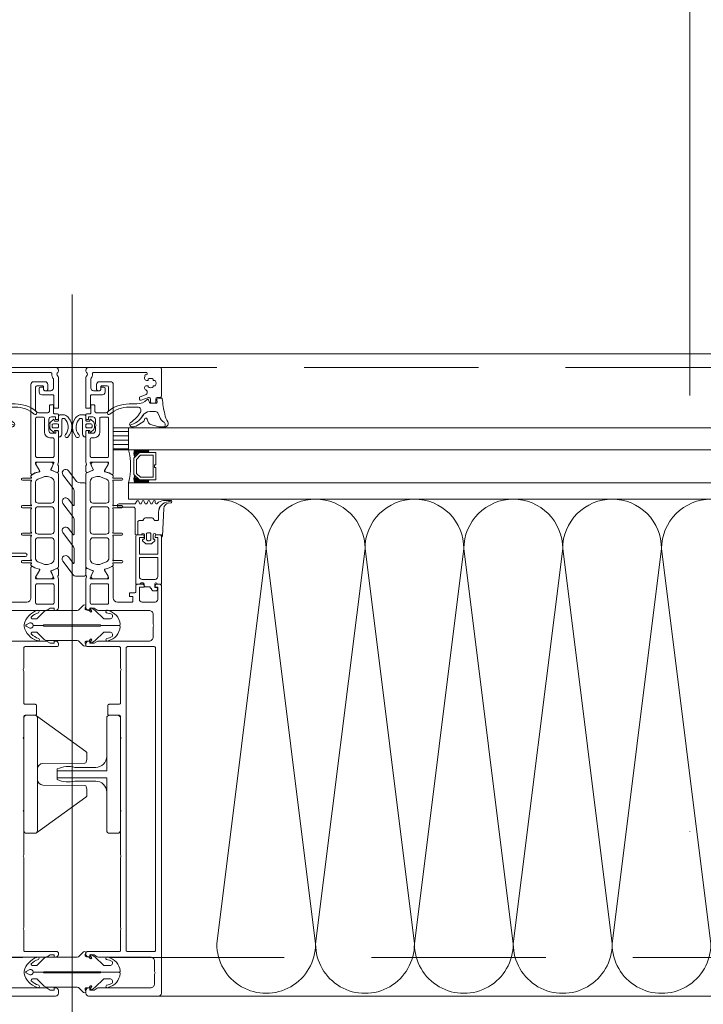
# Model space of a CAD drawing. Header units: millimetres. Extents: x 144573 to 336993, y 74252 to 247042.
# Tile 210 of 256: x 159767 to 160016, y 198058 to 198417. Entities that reach past the tile are written whole.
import ezdxf

# ---------------------------------------------------------------- set-up
doc = ezdxf.new("R2010")
doc.units = ezdxf.units.MM
doc.linetypes.add('ČERCHOVANÁ', pattern=[25.4, 12.7, -6.35, 0, -6.35])
doc.linetypes.add('ČÁRKOVANÁ', pattern=[19.05, 12.7, -6.35])
doc.layers.add('FASÁDA DETAILNÍ', color=255, linetype='Continuous', lineweight=0)
doc.layers.add('OSY', color=255, linetype='Continuous', lineweight=0)

# ---------------------------------------------------------------- blocks, each defined once
blk = doc.blocks.new('284336')
for points in [[(-0.7, -9.6), (-10, -9.6, 0.414511), (-10.51, -10.11), (-10.51, -15.51, -1), (-11.69, -15.51), (-11.69, -9.6), (-12.69, -8.95, -0.668884), (-12.6, -8.23), (-11.99, -8.01, 0.766384), (-11.99, -7.21), (-12.6, -6.99, -0.76831), (-12.6, -6.23), (-11.99, -6.01, 0.766384), (-11.99, -5.21), (-12.6, -4.99, -0.76831), (-12.6, -4.23), (-11.99, -4.01, 0.766384), (-11.99, -3.21), (-12.6, -2.99, -0.877523), (-12.5, -2.22), (-12.1, -2.22, 0.698129), (-11.83, -1.5, -0.220231), (-12.89, 0.78), (-12.89, 3.45, -0.157143), (-12.82, 3.68), (-12.69, 3.42, -0.067482), (-12.48, 2.53, 0.393136), (-8.66, -1.02), (-6.1, -1.02, -0.414214), (-5.61, -1.51), (-5.61, -2.22, -0.267949), (-5.85, -2.65), (-6.35, -2.93, 0.267949), (-6.61, -3.38), (-6.61, -5.84, 0.267949), (-6.35, -6.29), (-5.85, -6.57, -0.267949), (-5.61, -7), (-5.61, -8.11, 0.414215), (-5.1, -8.62), (-0.41, -8.62), (-0.41, -9.31, -0.414212), (-0.7, -9.6)], [(-0.41, 0), (-0.41, -2, 0.990243), (-0.4, -3.02), (0.9, -3.02, 0.414214), (1.21, -2.71), (1.21, -2.61, -0.668123), (1.71, -2.4), (2.75, -3.45, -0.199004), (2.89, -3.79), (2.89, -5.43, -0.199038), (2.75, -5.77), (1.71, -6.82, -0.668191), (1.21, -6.61), (1.21, -6.51, 0.414214), (0.9, -6.2), (-0.4, -6.2, 0.990269), (-0.41, -7.22), (-0.41, -8.6), (-5.1, -8.6, -0.414215), (-5.59, -8.11), (-5.59, -7, 0.267949), (-5.84, -6.56), (-6.34, -6.27, -0.267949), (-6.59, -5.84), (-6.59, -3.38, -0.267949), (-6.34, -2.95), (-5.84, -2.66, 0.267949), (-5.59, -2.22), (-5.59, -1.51, 0.414214), (-6.1, -1), (-8.66, -1, -0.393156), (-12.46, 2.53, 0.067572), (-12.67, 3.43), (-12.8, 3.7, -0.637545), (-12.12, 3.53), (-11.92, 2.53, 0.344315), (-10.06, 0.91), (0, 0.38, -0.406913), (0.39, 0), (-0.41, 0)], [(1.7, -4.31, 0.414235), (1.2, -3.81), (-0.7, -3.81, 0.414214), (-1.2, -4.31), (-1.2, -4.91, 0.414214), (-0.7, -5.41), (1.2, -5.41, 0.414235), (1.7, -4.91), (1.7, -4.31)]]:
    blk.add_lwpolyline(points, format="xyb", close=True)
blk = doc.blocks.new('nesystémový nástavec 18')
for p, q in [((-18, 6.8), (-18, 8.8)), ((-17.5, 9.3), (-15.36, 9.3)), ((-11, 8), (-17, 8)), ((-17, 8), (-17, 6.3)), ((-15.36, 9.3), (0, 9.3)), ((-11, 1.3), (-11, 8)), ((-2.8, 8), (-9.7, 8)), ((-9.7, 1.3), (-9.7, 8)), ((-0.5, 7.3), (-0.5, 6.8)), ((0, 9.3), (0, 7.8)), ((-17, 6.3), (-17.5, 6.3)), ((-1.8, 2.3), (-1.8, 7)), ((0, 6.3), (0.55, 6.3)), ((0.55, 6.3), (0.95, 5.9)), ((0.95, 5.9), (0.95, 4.8)), ((0.95, 4.8), (0.95, 4.14)), ((0.95, 4.14), (1.2, 4.14)), ((1.4, 3.94), (1.4, 3.84)), ((1.6, 3.64), (1.6, 3.64)), ((-18, 0.5), (-18, 1.8)), ((-17.5, 2.3), (-17, 2.3)), ((-1.8, 0), (-17.5, 0)), ((-17, 2.3), (-17, 1.3)), ((-17, 1.3), (-11, 1.3)), ((-9.7, 1.3), (-2.8, 1.3)), ((0, 0), (-1.8, 0)), ((-0.4, 2.23), (-0.5, 2.04)), ((-0.5, 2.04), (-0.5, 2)), ((1.2, 2.44), (0, 2.44)), ((0, 1.5), (0, 0)), ((1.2, 1.85), (1.2, 2.44)), ((1.8, 1.37), (1.7, 1.35)), ((2.25, 1.63), (1.8, 1.37)), ((2.4, 2.84), (2.4, 1.89))]:
    blk.add_line(p, q)
for centre, radius, start, end in [((-17.5, 8.8), 0.5, 90, 180), ((-15.36, 9.8), 0.5, 270, 270.084), ((-2.8, 7), 1, 0, 90), ((0, 7.3), 0.5, 89.9955, 180.0071), ((-17.5, 6.8), 0.5, 180.0012, 269.9988), ((0, 6.8), 0.5, 179.9949, 270.006), ((0.75, 4.8), 0.2, 359.9656, 0.0344), ((1.2, 3.94), 0.2, 359.9707, 90.0249), ((1.6, 3.84), 0.2, 179.9737, 270.035), ((1.6, 2.84), 0.8, 0.0065, 89.9919), ((-17.5, 1.8), 0.5, 89.999, 180.0002), ((-17.5, 0.5), 0.5, 180, 270), ((-2.8, 2.3), 1, 270, 0), ((0, 2), 0.5, 179.9716, 270.0327), ((0, 1.94), 0.5, 89.9975, 144.0007), ((1.7, 1.85), 0.5, 179.9991, 270), ((2.1, 1.89), 0.3, 299.9815, 0.0183)]:
    blk.add_arc(centre, radius, start, end)
blk = doc.blocks.new('433270')
blk.add_lwpolyline([(1, 0, 0.414364), (0, -1), (0, -1.4, 0.255924), (0.23, -1.83, -0.547723), (0.23, -3.17, 0.255924), (0, -3.6), (0, -14.6, 0.414214), (0.3, -14.9), (1.2, -14.9, 0.414214), (1.7, -14.4), (1.7, -10.3, -0.414214), (2, -10), (6, -10, 0.414248), (7, -9), (7, -7.7, 0.414179), (6.5, -7.2), (5.7, -7.2, 0.414232), (5.4, -7.5), (5.4, -8.2, -0.414198), (5.1, -8.5), (2.8, -8.5, -0.414204), (1.8, -7.5), (1.8, -4.49, -0.147432), (1.97, -3.94, 0.147461), (2.4, -2.5), (2.4, -2.3, -0.414214), (2.9, -1.8), (21.87, -1.8, -0.668178), (22.22, -2.65), (22.16, -2.72, 1), (21.59, -3.29), (21.52, -3.35, 0.198912), (21.38, -3.71), (21.38, -4.05, 0.414214), (22.08, -4.75), (22.38, -4.75, 0.576988), (22.64, -4.3, -0.311246), (24.56, -4.3, 0.576988), (24.82, -4.75), (25.3, -4.75, -0.260065), (25.3, -6.65), (24.82, -6.65, 0.576988), (24.56, -7.1, -0.311246), (22.64, -7.1, 0.576988), (22.38, -6.65), (22.08, -6.65, 0.414214), (21.38, -7.35), (21.38, -7.61, 0.267949), (21.63, -8.04), (21.89, -8.2, -0.637047), (21.73, -10), (19.83, -10.7, 0.315299), (19.5, -11.17), (19.5, -11.49, 0.520567), (20.17, -11.96), (22.83, -10.99, -0.520567), (23.5, -11.46), (23.5, -12.5, 0.414062), (24, -13), (25, -13, 0.414186), (25.5, -12.5), (25.5, -11.5, -0.414182), (26, -11), (27, -11, 0.414214), (27.5, -10.5), (27.5, -0.5, 0.414214), (27, 0), (1, 0)], format="xyb", close=True)
blk = doc.blocks.new('284325')
for points in [[(0.84, -5.23, -0.560316), (0.94, -4.73), (1.94, -4.36, 0.3153), (2.14, -4.08), (2.14, -1.89, 0.451558), (1.8, -1.59), (0.9, -1.7, -0.399586), (0.57, -1.46), (0.3, -0.07, -0.415977), (0.53, 0.29, 0.024107), (6.15, 1.24, 0.076636), (8.99, 2.34, -0.577615), (10.79, 1.3), (10.02, 1.37, 0.283171), (9.08, 0.9, -0.168429), (7.07, -0.74), (5.9, -1.16, 0.315302), (5.24, -2.1), (5.24, -4.21, 0.269719), (6.76, -6.82, -0.194797), (10.18, -11.53, -0.342663), (9.17, -11.17, 0.119207), (5.43, -7.59, 0.578571), (3.63, -8.62), (3.63, -11.77, 0.176415), (6.16, -18.72, -1), (5.24, -19.49, -0.176415), (2.43, -11.77), (2.43, -8.89, 0.208286), (0.84, -5.23)], [(8.95, -6.65), (10.32, -8.78, -0.134555), (10.79, -10.63, -0.339795), (10.19, -11.53, 0.194788), (6.76, -6.81, -0.269736), (5.25, -4.21), (5.25, -2.1, -0.315302), (5.9, -1.17), (7.07, -0.74, 0.168429), (9.09, 0.89, -0.283167), (10.01, 1.36), (10.79, 1.29), (10.79, -0.74, -0.070852), (10.71, -1.3), (9.95, -3.93, -0.241839), (9.08, -4.83), (7.93, -5.22, 0.836024), (8.08, -6.19), (8.11, -6.19, -0.255349), (8.95, -6.65)]]:
    blk.add_lwpolyline(points, format="xyb", close=True)
blk = doc.blocks.new('*U1335')
for points in [[(0, 0, 0.414243), (0.1, 0.1), (0, 0.9, -1.0001), (0.2, 0.9), (0.1, 0.1, 0.414228), (0.2, 0, 0.414228)], [(0.2, 0, 0.414243), (0.3, 0.1), (0.2, 0.9, -1.0001), (0.4, 0.9), (0.3, 0.1, 0.414228), (0.4, 0, 0.414228)], [(0.4, 0, 0.414243), (0.5, 0.1), (0.4, 0.9, -1.0001), (0.6, 0.9), (0.5, 0.1, 0.414228), (0.6, 0, 0.414228)], [(0.6, 0, 0.414243), (0.7, 0.1), (0.6, 0.9, -1.0001), (0.8, 0.9), (0.7, 0.1, 0.414228), (0.8, 0, 0.414228)], [(0.8, 0, 0.414243), (0.9, 0.1), (0.8, 0.9, -1.0001), (1, 0.9), (0.9, 0.1, 0.414228), (1, 0, 0.414228)], [(1, 0, 0.414243), (1.1, 0.1), (1, 0.9, -1.0001), (1.2, 0.9), (1.1, 0.1, 0.414228), (1.2, 0, 0.414228)], [(1.2, 0, 0.414243), (1.3, 0.1), (1.2, 0.9, -1.0001), (1.4, 0.9), (1.3, 0.1, 0.414228), (1.4, 0, 0.414228)], [(1.4, 0, 0.414243), (1.5, 0.1), (1.4, 0.9, -1.0001), (1.6, 0.9), (1.5, 0.1, 0.414228), (1.6, 0, 0.414228)], [(1.6, 0, 0.414243), (1.7, 0.1), (1.6, 0.9, -1.0001), (1.8, 0.9), (1.7, 0.1, 0.414228), (1.8, 0, 0.414228)], [(1.8, 0, 0.414243), (1.9, 0.1), (1.8001, 0.9, -1.0001), (2, 0.9), (1.9001, 0.1, 0.414228), (2, 0, 0.414228)]]:
    blk.add_lwpolyline(points, format="xyb")
blk = doc.blocks.new('244748_a')
blk.add_lwpolyline([(8.32, -1.69, 0.082248), (6.34, -0.9, -1.09695), (6.94, -0.1, -0.315353), (11.26, -5.15, -0.480529), (10.87, -5.64), (4.27, -5.64), (4.08, -5.45), (-16.53, -5.45), (-16.72, -5.64), (-20.43, -5.64, 0.574019), (-21.93, -4.78), (-22.99, -5.4, 0.524827), (-22.99, -5.9), (-21.93, -6.52, 0.574021), (-20.43, -5.66), (-16.72, -5.66), (-16.53, -5.85), (4.08, -5.85), (4.27, -5.66), (10.87, -5.66, -0.480529), (11.26, -6.15, -0.326229), (6.88, -11.09, -1.09695), (6.28, -10.3, 0.081457), (8.32, -9.61, 0.599203), (7.48, -8.05), (5.52, -8.05, 0.198965), (5.17, -8.2), (2.22, -11.15), (0.93, -12.01, -0.738038), (0.51, -11.62), (0.87, -11, 1), (0.35, -10.7), (0, -11.3), (-0.98, -11.3, 0.619205), (-1.45, -12.06), (-1.28, -12.43, -0.808139), (-2.04, -13.04), (-3.63, -11.44, 0.198906), (-4.34, -11.15), (-14.99, -11.15, -0.198936), (-16.76, -10.42), (-18.98, -8.2, 0.198942), (-19.33, -8.05), (-20.67, -8.05, 0.500217), (-21.09, -8.73, 0.122037), (-18.5, -10.27, -1.093735), (-19.1, -11.07, -0.240768), (-23.7, -6.07, -0.106226), (-23.7, -5.23, -0.256232), (-19, -0.13, -1.093735), (-18.4, -0.92, 0.116856), (-21.09, -2.57, 0.500217), (-20.67, -3.25), (-19.33, -3.25, 0.198942), (-18.98, -3.1), (-16.75, -0.88, -0.198936), (-14.99, -0.15), (-4.34, -0.15, 0.198907), (-3.63, 0.14), (-2.04, 1.74, -0.808139), (-1.28, 1.13), (-1.45, 0.76, 0.619205), (-0.98, 0), (0, 0), (0.35, -0.6, 1), (0.87, -0.3), (0.51, 0.32, -0.738038), (0.93, 0.71), (2.22, -0.15), (5.17, -3.1, 0.198965), (5.52, -3.25), (7.48, -3.25, 0.599203)], format="xyb", close=True)
blk = doc.blocks.new('236134_0100_s_v')
for points in [[(22.8, -23), (22.8, -5), (42, -5, 0.414214), (43, -4), (43, -1, 0.414214), (42, 0), (1, 0, 0.414214), (0, -1), (0, -4, 0.414214), (1, -5), (20.2, -5), (20.2, -23)], [(15, -5, -0.414214), (19, -9), (19, -16.57, 0.165764), (19.53, -23), (23.47, -23, 0.165764), (24, -16.57), (24, -9, -0.414214), (28, -5)]]:
    blk.add_lwpolyline(points, format="xyb")
blk = doc.blocks.new('236134_0200_s_v')
for points in [[(19.58, 5, -0.41166), (17.58, 6.98), (17.45, 22.25, 0.344217), (17.07, 22.73), (16, 23), (14, 23, 0.240828), (13.19, 22.59), (0.19, 4.59)], [(23.42, 5, 0.41166), (25.42, 6.98), (25.55, 22.25, -0.344217), (25.93, 22.73), (27, 23), (29, 23, -0.240828), (29.81, 22.59), (42.81, 4.59)]]:
    blk.add_lwpolyline(points, format="xyb")
blk.add_lwpolyline([(42, 5), (1, 5, 0.414214), (0, 4), (0, 1, 0.414214), (1, 0), (42, 0, 0.414214), (43, 1), (43, 4, 0.414214)], format="xyb", close=True)
blk = doc.blocks.new('288126')
for points in [[(-16.5, 0), (16.5, 0)], [(-17, -2.08), (-17, -0.5)], [(17, -0.5), (17, -3.8)], [(-21.36, -6.34), (-17.8, -3.69)], [(-14.71, -4.5), (-19.87, -8.34)], [(-8.83, -4.3), (-14.11, -4.3)], [(-10.96, -6.34), (-8.71, -4.66)], [(-4.31, -4.5), (-9.47, -8.34)], [(1.81, -4.3), (-3.71, -4.3)], [(-0.35, -6.36), (1.93, -4.66)], [(6.33, -4.5), (1.14, -8.37)], [(12.21, -4.3), (6.93, -4.3)], [(10.05, -6.36), (12.33, -4.66)], [(16.6, -4.6), (11.54, -8.37)]]:
    blk.add_lwpolyline(points)
for centre, radius, start, end in [((16.5, -0.5), 0.5, 0, 90), ((-16.5, -0.5), 0.5, 90, 180), ((-20.61, -7.34), 1.25, 126.7059, 306.7059), ((-10.21, -7.34), 1.25, 126.7059, 306.7059), ((0.4, -7.37), 1.25, 126.7059, 306.7059), ((10.8, -7.37), 1.25, 126.7059, 306.7059), ((16, -3.8), 1, 306.7059, 0)]:
    blk.add_arc(centre, radius, start, end)
at = {"extrusion": (0, 0, -1)}
for centre, radius, start, end in [((19, -2.08), 2, 180, 233.2941), ((14.11, -5.3), 1, 53.2941, 90), ((8.83, -4.5), 0.2, 90, 233.2941), ((3.71, -5.3), 1, 53.2941, 90), ((-1.81, -4.5), 0.2, 90, 233.2941), ((-6.93, -5.3), 1, 53.2941, 90), ((-12.21, -4.5), 0.2, 90, 233.2941)]:
    blk.add_arc(centre, radius, start, end, dxfattribs=at)
blk = doc.blocks.new('246426')
for points in [[(-1.84, 0.64), (-2.86, -0.38, 0.198926), (-3.15, -1.09), (-3.15, -2.31, 0.198926), (-2.86, -3.02), (-1.84, -4.04, 0.637051), (-1.5, -3.92), (-1.45, -3.4), (-0.3, -3.4, -0.41484), (0, -3.7), (0, -5.19, 0.414232), (0.5, -5.69), (2.14, -5.69, 0.071862), (2.2, -5.68, 0.157876), (3.73, -4.64, 0.360336), (3.48, 2.39, 0.964062), (2.54, 1.48, -0.403385), (2.25, -4.34, -0.190964), (2.11, -4.39), (1.7, -4.39, -0.414214), (1.2, -3.89), (1.2, 1.31, 0.414201), (0.2, 2.31), (0, 2.31), (0, 0.3, -0.414214), (-0.3, 0), (-1.45, 0), (-1.5, 0.52, 0.637051), (-1.84, 0.64)], [(-2.25, -1.4, -0.414214), (-1.85, -1), (-0.4, -1, -0.414214), (0, -1.4), (0, -2, -0.414214), (-0.4, -2.4), (-1.85, -2.4, -0.414214), (-2.25, -2), (-2.25, -1.4)]]:
    blk.add_lwpolyline(points, format="xyb", close=True)

msp = doc.modelspace()

# ---------------------------------------------------------------- hatches: boundary and pattern name
at = {"layer": 'FASÁDA DETAILNÍ'}
h = msp.add_hatch(dxfattribs=at)
h.set_pattern_fill('ANSI31', color=256, scale=0.5, angle=495)
h.set_pattern_definition([(180, (149487.0589, 130529.9017), (-7e-16, -1.5875), [])])
h.paths.add_polyline_path([(159801.48, 198260.259), (159806.98, 198260.259), (159806.98, 198268.259), (159801.48, 198268.259)])

# ---------------------------------------------------------------- linework, layer by layer
for p, q in [((159786.48, 197991.135), (159786.48, 198316.826)), ((159806.98, 198268.259), (160215.98, 198268.259)), ((159806.98, 198260.259), (159806.98, 198268.259)), ((160215.98, 198260.259), (159806.98, 198260.259)), ((159806.98, 198248.259), (160215.98, 198248.259)), ((159806.98, 198242.259), (159806.98, 198248.259)), ((160215.98, 198242.259), (159806.98, 198242.259))]:
    msp.add_line(p, q, dxfattribs=at)
for points in [[(173301.48, 174615.259), (146721.48, 174615.259), (146721.48, 198295.259), (173301.48, 198295.259)], [(159801.48, 198268.259), (159806.98, 198268.259), (159806.98, 198260.259), (159801.48, 198260.259)], [(159816.98, 198249.259), (159810.98, 198249.259), (159808.98, 198251.259), (159808.98, 198257.259), (159810.98, 198259.259), (159816.98, 198259.259), (159816.98, 198254.759), (159816.48, 198254.759), (159816.48, 198253.759), (159816.98, 198253.759)], [(159815.98, 198258.259), (159815.98, 198250.259), (159811.394, 198250.259), (159809.98, 198251.673), (159809.98, 198256.706), (159811.394, 198258.259)]]:
    msp.add_lwpolyline(points, close=True, dxfattribs=at)
at = {"layer": 'FASÁDA DETAILNÍ', "linetype": 'ČÁRKOVANÁ', "ltscale": 5}
for points in [[(173296.48, 174620.259), (146726.48, 174620.259), (146726.48, 198290.259), (173296.48, 198290.259)], [(173081.48, 174835.259), (146941.48, 174835.259), (146941.48, 198075.259), (173081.48, 198075.259)]]:
    msp.add_lwpolyline(points, close=True, dxfattribs=at)
at = {"layer": 'FASÁDA DETAILNÍ'}
for points in [[(159781.48, 198255.759), (159781.48, 198266.758, 0.4144257), (159780.98, 198267.259), (159780.487, 198267.259), (159780.487, 198266.259), (159778.987, 198266.259, -0.4142136), (159777.987, 198267.259), (159777.987, 198268.759, -0.3999851), (159777.987, 198269.759), (159777.987, 198271.259, -0.4142136), (159778.987, 198272.259), (159780.48, 198272.259), (159780.48, 198271.259), (159780.98, 198271.259, 0.4144559), (159781.48, 198271.759), (159781.479, 198273.059, 0.4139712), (159781.179, 198273.359), (159779.98, 198273.359, -0.4142136), (159779.68, 198273.659), (159779.68, 198276.659), (159778.68, 198276.659, 0.4142136), (159778.18, 198276.159), (159778.18, 198274.259, -0.4142136), (159777.68, 198273.759), (159774.18, 198273.759, -0.4142056), (159773.18, 198274.759), (159773.18, 198283.059, -0.4142063), (159773.68, 198283.559), (159775.58, 198283.559, -0.414219), (159776.08, 198283.059), (159776.08, 198282.259, 0.4142136), (159776.58, 198281.759), (159777.08, 198281.759, 0.4142136), (159777.58, 198282.259), (159777.58, 198284.059, 0.4142136), (159776.58, 198285.059), (159772.48, 198285.059, 0.4142136), (159771.48, 198284.059), (159771.48, 198255.759), (159771.48, 198251.658, 0.5773503), (159772.08, 198251.312), (159772.943, 198251.81), (159774.435, 198252.238, 0.4887011), (159774.612, 198252.677), (159773.18, 198255.143), (159773.18, 198255.564, -0.4325656), (159773.38, 198255.759), (159779.685, 198255.759, -0.5483974), (159779.87, 198255.477), (159778.802, 198253.093, 0.4253361), (159778.91, 198252.826), (159780.933, 198252.009, 0.5315625), (159781.482, 198252.38), (159781.482, 198254.445, 0.2313061), (159781.367, 198254.681, -0.3061853), (159781.263, 198255.001), (159781.48, 198255.759)], [(159791.48, 198255.759), (159791.48, 198266.758, -0.4144257), (159791.98, 198267.259), (159792.473, 198267.259), (159792.473, 198266.259), (159793.973, 198266.259, 0.4142136), (159794.973, 198267.259), (159794.973, 198268.759, 0.3999851), (159794.973, 198269.759), (159794.973, 198271.259, 0.4142136), (159793.973, 198272.259), (159792.48, 198272.259), (159792.48, 198271.259), (159791.98, 198271.259, -0.4144559), (159791.48, 198271.759), (159791.481, 198273.059, -0.4139712), (159791.781, 198273.359), (159792.98, 198273.359, 0.4142136), (159793.28, 198273.659), (159793.28, 198276.659), (159794.28, 198276.659, -0.4142136), (159794.78, 198276.159), (159794.78, 198274.259, 0.4142136), (159795.28, 198273.759), (159798.78, 198273.759, 0.4142056), (159799.78, 198274.759), (159799.78, 198283.059, 0.4142063), (159799.28, 198283.559), (159797.38, 198283.559, 0.414219), (159796.88, 198283.059), (159796.88, 198282.259, -0.4142136), (159796.38, 198281.759), (159795.88, 198281.759, -0.4142136), (159795.38, 198282.259), (159795.38, 198284.059, -0.4142136), (159796.38, 198285.059), (159800.48, 198285.059, -0.4142136), (159801.48, 198284.059), (159801.48, 198255.759), (159801.48, 198251.658, -0.5773503), (159800.88, 198251.312), (159800.017, 198251.81), (159798.525, 198252.238, -0.4887011), (159798.348, 198252.677), (159799.78, 198255.143), (159799.78, 198255.564, 0.4325656), (159799.58, 198255.759), (159793.275, 198255.759, 0.5483974), (159793.09, 198255.477), (159794.158, 198253.093, -0.4253361), (159794.05, 198252.826), (159792.027, 198252.009, -0.5315625), (159791.478, 198252.38), (159791.478, 198254.445, -0.2313061), (159791.593, 198254.681, 0.3061853), (159791.697, 198255.001), (159791.48, 198255.759)], [(159773.18, 198257.959), (159773.18, 198271.659, -0.4142136), (159773.68, 198272.159), (159775.887, 198272.159, -0.4142136), (159776.387, 198271.659), (159776.387, 198266.688, 0.4111388), (159778.387, 198264.659), (159779.38, 198264.659, -0.4142136), (159779.88, 198264.159), (159779.88, 198257.959, -0.4142136), (159779.38, 198257.459), (159773.68, 198257.459, -0.4142136), (159773.18, 198257.959)], [(159799.78, 198257.959), (159799.78, 198271.659, 0.4142136), (159799.28, 198272.159), (159797.073, 198272.159, 0.4142136), (159796.573, 198271.659), (159796.573, 198266.688, -0.4111388), (159794.573, 198264.659), (159793.58, 198264.659, 0.4142136), (159793.08, 198264.159), (159793.08, 198257.959, 0.4142136), (159793.58, 198257.459), (159799.28, 198257.459, 0.4142136), (159799.78, 198257.959)], [(159781.48, 198217.597), (159781.481, 198229.509), (159781.48, 198251.42, 0.3058367), (159781.167, 198251.883), (159778.88, 198252.806, -0.4253361), (159778.772, 198253.073), (159779.489, 198254.692, 0.5437525), (159778.804, 198255.749), (159773.9, 198255.749, 0.5781822), (159773.381, 198254.847), (159774.642, 198252.655, -0.4885049), (159774.466, 198252.216), (159772.951, 198251.782), (159771.63, 198251.02, 0.2824777), (159771.481, 198250.744), (159771.481, 198250.298, -1.4470094), (159771.349, 198249.948), (159768.381, 198249.948, 1), (159768.381, 198249.148), (159771.349, 198249.148, -1.4470094), (159771.481, 198248.798), (159771.481, 198240.259, -1.4470094), (159771.349, 198239.909), (159768.381, 198239.909, 1), (159768.381, 198239.109), (159771.349, 198239.109, -1.4470094), (159771.481, 198238.758), (159771.481, 198230.259, -1.4470094), (159771.349, 198229.909), (159768.381, 198229.909, 1), (159768.381, 198229.109), (159771.349, 198229.109, -1.4470094), (159771.481, 198228.758), (159771.481, 198220.219, -1.4470094), (159771.349, 198219.869), (159768.381, 198219.869, 1), (159768.381, 198219.069), (159771.349, 198219.069, -1.4470094), (159771.481, 198218.718), (159771.481, 198218.273, 0.2824777), (159771.63, 198217.997), (159772.951, 198217.235), (159774.466, 198216.801, -0.4885049), (159774.642, 198216.361), (159773.381, 198214.17, 0.5781822), (159773.9, 198213.269), (159778.804, 198213.269, 0.5437525), (159779.489, 198214.325), (159778.772, 198215.944, -0.4253361), (159778.88, 198216.211), (159781.167, 198217.134, 0.3058367), (159781.48, 198217.597)], [(159791.48, 198217.597), (159791.479, 198229.509), (159791.48, 198251.42, -0.3058367), (159791.793, 198251.883), (159794.08, 198252.806, 0.4253361), (159794.188, 198253.073), (159793.471, 198254.692, -0.5437525), (159794.156, 198255.749), (159799.06, 198255.749, -0.5781822), (159799.579, 198254.847), (159798.318, 198252.655, 0.4885049), (159798.494, 198252.216), (159800.009, 198251.782), (159801.33, 198251.02, -0.2824777), (159801.479, 198250.744), (159801.479, 198250.298, 1.4470094), (159801.611, 198249.948), (159804.579, 198249.948, -1), (159804.579, 198249.148), (159801.611, 198249.148, 1.4470094), (159801.479, 198248.798), (159801.479, 198240.259, 1.4470094), (159801.611, 198239.909), (159804.579, 198239.909, -1), (159804.579, 198239.109), (159801.611, 198239.109, 1.4470094), (159801.479, 198238.758), (159801.479, 198230.259, 1.4470094), (159801.611, 198229.909), (159804.579, 198229.909, -1), (159804.579, 198229.109), (159801.611, 198229.109, 1.4470094), (159801.479, 198228.758), (159801.479, 198220.219, 1.4470094), (159801.611, 198219.869), (159804.579, 198219.869, -1), (159804.579, 198219.069), (159801.611, 198219.069, 1.4470094), (159801.479, 198218.718), (159801.479, 198218.273, -0.2824777), (159801.33, 198217.997), (159800.009, 198217.235), (159798.494, 198216.801, 0.4885049), (159798.318, 198216.361), (159799.579, 198214.17, -0.5781822), (159799.06, 198213.269), (159794.156, 198213.269, -0.5437525), (159793.471, 198214.325), (159794.188, 198215.944, 0.4253361), (159794.08, 198216.211), (159791.793, 198217.134, -0.3058367), (159791.48, 198217.597)], [(159779.881, 198248.709), (159779.881, 198241.809, -0.4142178), (159778.881, 198240.809), (159774.081, 198240.809, -0.4142178), (159773.081, 198241.809), (159773.081, 198248.171, -0.305619), (159774.018, 198249.561), (159775.942, 198250.34, -0.1764286), (159777.994, 198250.412), (159778.845, 198250.135, -0.3249157), (159779.881, 198248.709)], [(159793.079, 198248.709), (159793.079, 198241.809, 0.4142178), (159794.079, 198240.809), (159798.879, 198240.809, 0.4142178), (159799.879, 198241.809), (159799.879, 198248.171, 0.305619), (159798.942, 198249.561), (159797.018, 198250.34, 0.1764286), (159794.966, 198250.412), (159794.116, 198250.135, 0.3249157), (159793.079, 198248.709)], [(159779.881, 198238.509), (159779.881, 198230.509, -0.4142136), (159778.881, 198229.509), (159774.081, 198229.509, -0.4142136), (159773.081, 198230.509), (159773.081, 198238.509, -0.4142136), (159774.081, 198239.509), (159778.881, 198239.509, -0.4142136), (159779.881, 198238.509)], [(159793.079, 198238.509), (159793.079, 198230.509, 0.4142136), (159794.079, 198229.509), (159798.879, 198229.509, 0.4142136), (159799.879, 198230.509), (159799.879, 198238.509, 0.4142136), (159798.879, 198239.509), (159794.079, 198239.509, 0.4142136), (159793.079, 198238.509)], [(159779.881, 198227.209), (159779.881, 198220.308, -0.3249157), (159778.845, 198218.882), (159777.994, 198218.605, -0.1764286), (159775.942, 198218.678), (159774.018, 198219.456, -0.305619), (159773.081, 198220.846), (159773.081, 198227.209, -0.4142178), (159774.081, 198228.209), (159778.881, 198228.209, -0.4142178), (159779.881, 198227.209)], [(159793.079, 198227.209), (159793.079, 198220.308, 0.3249157), (159794.116, 198218.882), (159794.966, 198218.605, 0.1764286), (159797.018, 198218.678), (159798.942, 198219.456, 0.305619), (159799.879, 198220.846), (159799.879, 198227.209, 0.4142178), (159798.879, 198228.209), (159794.079, 198228.209, 0.4142178), (159793.079, 198227.209)], [(159818.98, 198062.259), (159818.98, 198210.759, 0.4142136), (159818.48, 198211.259), (159817.18, 198211.259, 0.4142197), (159816.68, 198210.759), (159816.68, 198210.259), (159817.68, 198210.259), (159817.68, 198205.759, -0.4142136), (159816.68, 198204.759), (159811.98, 198204.759, -0.4142136), (159810.98, 198205.759), (159810.98, 198210.259), (159812.68, 198210.259), (159812.68, 198210.759, 0.4142012), (159812.18, 198211.259), (159810.18, 198211.259, 0.4142136), (159809.68, 198210.759), (159809.68, 198208.615, -0.4142136), (159809.18, 198208.115), (159807.38, 198208.115), (159807.38, 198206.864), (159808.58, 198206.864), (159808.58, 198205.059, -0.4142136), (159808.28, 198204.759), (159802.981, 198204.759, -0.4141667), (159801.481, 198206.258), (159801.48, 198213.256), (159801.48, 198217.356, 0.5773503), (159800.88, 198217.703), (159800.017, 198217.204), (159798.525, 198216.777, 0.4887011), (159798.348, 198216.337), (159799.78, 198213.872), (159799.78, 198213.451, -0.4325656), (159799.58, 198213.256), (159793.275, 198213.256, -0.5483974), (159793.09, 198213.538), (159794.158, 198215.922, 0.4253361), (159794.05, 198216.189), (159792.027, 198217.005, 0.5315629), (159791.478, 198216.634), (159791.478, 198214.57, 0.2313061), (159791.593, 198214.334, -0.3061853), (159791.697, 198214.014), (159791.48, 198213.256), (159791.48, 198202.753, 0.4142136), (159792.48, 198201.753), (159792.98, 198201.753), (159792.98, 198202.553), (159794.48, 198202.553), (159795.624, 198201.893, 0.1316504), (159796.124, 198201.759), (159814.488, 198201.759, -0.4142136), (159815.988, 198200.259), (159815.988, 198196.758, -0.3999851), (159815.988, 198195.758), (159815.988, 198192.059, -0.4142136), (159814.488, 198190.559), (159796.124, 198190.559, 0.1316504), (159795.624, 198190.425), (159794.48, 198189.764), (159792.98, 198189.764), (159792.98, 198190.564), (159792.48, 198190.564, 0.4142136), (159791.48, 198189.564), (159791.48, 198189.059, 0.4142136), (159791.98, 198188.559), (159803.58, 198188.559, -0.4142136), (159804.08, 198188.059), (159804.08, 198180.659, -0.3999851), (159804.08, 198179.659), (159804.08, 198168.059, -0.4142136), (159803.58, 198167.559), (159799.98, 198167.559, 0.4142136), (159799.48, 198167.059), (159799.48, 198164.059, 0.4142136), (159799.98, 198163.559), (159803.58, 198163.559, -0.4142136), (159804.08, 198163.059), (159804.08, 198155.759, -0.38324), (159804.08, 198154.759), (159804.08, 198129.259, -0.38324), (159804.08, 198128.259), (159804.08, 198112.759, -0.38324), (159804.08, 198111.759), (159804.08, 198086.259, -0.38324), (159804.08, 198085.259), (159804.08, 198077.959, -0.4142136), (159803.58, 198077.459), (159791.98, 198077.459, 0.4142136), (159791.48, 198076.959), (159791.48, 198076.459, 0.4142136), (159792.48, 198075.459), (159792.98, 198075.459), (159792.98, 198076.259), (159794.48, 198076.259), (159795.634, 198075.593, 0.1169365), (159796.134, 198075.459), (159814.988, 198075.459, -0.4142315), (159816.488, 198073.959), (159816.488, 198070.249, -0.3999851), (159816.488, 198069.249), (159816.488, 198065.759, -0.4142315), (159814.988, 198064.259), (159796.134, 198064.259, 0.1169365), (159795.634, 198064.125), (159794.48, 198063.459), (159792.98, 198063.459), (159792.98, 198064.259), (159792.48, 198064.259, 0.4142136), (159791.48, 198063.259), (159791.48, 198062.259, 0.4142136), (159792.48, 198061.259), (159817.98, 198061.259, 0.4142135), (159818.98, 198062.259)], [(159779.38, 198203.959, 0.4142136), (159779.88, 198204.459), (159779.88, 198210.959, 0.4142136), (159779.38, 198211.459), (159773.68, 198211.459, 0.4142136), (159773.18, 198210.959), (159773.18, 198204.459, 0.4142136), (159773.68, 198203.959), (159779.38, 198203.959)], [(159793.58, 198203.959, -0.4142136), (159793.08, 198204.459), (159793.08, 198210.959, -0.4142136), (159793.58, 198211.459), (159799.28, 198211.459, -0.4142136), (159799.78, 198210.959), (159799.78, 198204.459, -0.4142136), (159799.28, 198203.959), (159793.58, 198203.959)], [(159816.88, 198188.059), (159816.88, 198077.959, -0.4142136), (159816.38, 198077.459), (159806.68, 198077.459, -0.4142136), (159806.18, 198077.959), (159806.18, 198188.059, -0.4142136), (159806.68, 198188.559), (159816.38, 198188.559, -0.4142136), (159816.88, 198188.059)]]:
    msp.add_lwpolyline(points, format="xyb", close=True, dxfattribs=at)
for points in [[(159764.68, 198204.759), (159769.979, 198204.759, 0.4141667), (159771.479, 198206.258), (159771.48, 198213.256), (159771.48, 198217.356, -0.5773503), (159772.08, 198217.703), (159772.943, 198217.204), (159774.435, 198216.777, -0.4887011), (159774.612, 198216.337), (159773.18, 198213.872), (159773.18, 198213.451, 0.4325656), (159773.38, 198213.256), (159779.685, 198213.256, 0.5483974), (159779.87, 198213.538), (159778.802, 198215.922, -0.4253361), (159778.91, 198216.189), (159780.933, 198217.005, -0.5315629), (159781.482, 198216.634), (159781.482, 198214.57, -0.2313061), (159781.367, 198214.334, 0.3061853), (159781.263, 198214.014), (159781.48, 198213.256), (159781.48, 198202.753, -0.4142136), (159780.48, 198201.753), (159779.98, 198201.753), (159779.98, 198202.553), (159778.48, 198202.553), (159777.336, 198201.893, -0.1316504), (159776.836, 198201.759), (159758.472, 198201.759, 0.4142136)], [(159758.472, 198190.559), (159776.836, 198190.559, -0.1316504), (159777.336, 198190.425), (159778.48, 198189.764), (159779.98, 198189.764), (159779.98, 198190.564), (159780.48, 198190.564, -0.4142136), (159781.48, 198189.564), (159781.48, 198189.059, -0.4142136), (159780.98, 198188.559), (159769.38, 198188.559, 0.4142136), (159768.88, 198188.059), (159768.88, 198180.659, 0.3999851), (159768.88, 198179.659), (159768.88, 198168.059, 0.4142136), (159769.38, 198167.559), (159772.98, 198167.559, -0.4142136), (159773.48, 198167.059), (159773.48, 198164.059, -0.4142136), (159772.98, 198163.559), (159769.38, 198163.559, 0.4142136), (159768.88, 198163.059), (159768.88, 198155.759, 0.38324), (159768.88, 198154.759), (159768.88, 198129.259, 0.38324), (159768.88, 198128.259), (159768.88, 198112.759, 0.38324), (159768.88, 198111.759), (159768.88, 198086.259, 0.38324), (159768.88, 198085.259), (159768.88, 198077.959, 0.4142136), (159769.38, 198077.459), (159780.98, 198077.459, -0.4142136), (159781.48, 198076.959), (159781.48, 198076.459, -0.4142136), (159780.48, 198075.459), (159779.98, 198075.459), (159779.98, 198076.259), (159778.48, 198076.259), (159777.326, 198075.593, -0.1169365), (159776.826, 198075.459), (159757.972, 198075.459, 0.4142315)], [(159757.972, 198064.259), (159776.826, 198064.259, -0.1169365), (159777.326, 198064.125), (159778.48, 198063.459), (159779.98, 198063.459), (159779.98, 198064.259), (159780.48, 198064.259, -0.4142136), (159781.48, 198063.259), (159781.48, 198062.259, -0.4142136), (159780.48, 198061.259), (159754.98, 198061.259, -0.4142135)]]:
    msp.add_lwpolyline(points, format="xyb", dxfattribs=at)
msp.add_lwpolyline([(160204.98, 198061.259), (159817.98, 198061.259)], dxfattribs=at)
for centre, radius, start, end in [((159785.089, 198254.259), 22.699, 344.67278, 15.32722), ((159812.531, 198258.907), 3.546, 157.59095, 202.70618), ((159812.164, 198259.021), 2.897, 154.70485, 204.69333), ((159811.815, 198259.189), 2.248, 151.59719, 208.47266), ((159811.571, 198259.334), 1.712, 147.31435, 212.70505), ((159811.411, 198259.473), 1.263, 141.50044, 218.03437), ((159811.321, 198259.621), 0.879, 133.50356, 226.00509), ((159811.333, 198259.759), 0.596, 123.03656, 236.96344), ((159811.625, 198259.759), 0.596, 123.03656, 236.96344), ((159811.918, 198259.759), 0.596, 123.03656, 236.96344), ((159812.21, 198259.759), 0.596, 123.03656, 236.96344), ((159812.503, 198259.759), 0.596, 123.03656, 236.96344), ((159812.795, 198259.759), 0.596, 123.03656, 236.96344), ((159813.088, 198259.759), 0.596, 123.03656, 236.96344), ((159813.38, 198259.759), 0.596, 123.03656, 236.96344), ((159813.673, 198259.759), 0.596, 123.03656, 236.96344), ((159813.965, 198259.759), 0.596, 123.03656, 236.96344), ((159814.258, 198259.759), 0.596, 123.03656, 236.96344), ((159814.55, 198259.759), 0.596, 123.03656, 236.96344), ((159814.843, 198259.759), 0.596, 123.03656, 236.96344), ((159812.531, 198249.61), 3.546, 157.29382, 202.40905), ((159812.164, 198249.496), 2.897, 155.30667, 205.29515), ((159811.815, 198249.328), 2.248, 151.52734, 208.40281), ((159811.571, 198249.183), 1.712, 147.29495, 212.68565), ((159811.411, 198249.045), 1.263, 141.96563, 218.49956), ((159811.321, 198248.896), 0.879, 133.99491, 226.49644), ((159811.333, 198248.759), 0.596, 123.03656, 236.96344), ((159811.625, 198248.759), 0.596, 123.03656, 236.96344), ((159811.918, 198248.759), 0.596, 123.03656, 236.96344), ((159812.21, 198248.759), 0.596, 123.03656, 236.96344), ((159812.503, 198248.759), 0.596, 123.03656, 236.96344), ((159812.795, 198248.759), 0.596, 123.03656, 236.96344), ((159813.088, 198248.759), 0.596, 123.03656, 236.96344), ((159813.38, 198248.759), 0.596, 123.03656, 236.96344), ((159813.673, 198248.759), 0.596, 123.03656, 236.96344), ((159813.965, 198248.759), 0.596, 123.03656, 236.96344), ((159814.258, 198248.759), 0.596, 123.03656, 236.96344), ((159814.55, 198248.759), 0.596, 123.03656, 236.96344), ((159814.843, 198248.759), 0.596, 123.03656, 236.96344)]:
    msp.add_arc(centre, radius, start, end, dxfattribs=at)
at = {"layer": 'OSY', "linetype": 'ČERCHOVANÁ', "ltscale": 25}
msp.add_line((160011.48, 199232.667), (160011.48, 190455.259), dxfattribs=at)

# ---------------------------------------------------------------- block references
at = {"layer": 'FASÁDA DETAILNÍ', "xscale": -1}
msp.add_blockref('433270', (159781.48, 198290.259), dxfattribs=at)
at = {"layer": 'FASÁDA DETAILNÍ'}
msp.add_blockref('433270', (159791.48, 198290.259), dxfattribs=at)
at = {"layer": 'FASÁDA DETAILNÍ', "xscale": -1}
for name, p, rotation in [('284325', (159753.98, 198279.399), 90), ('246426', (159781.484, 198267.259), 180), ('nesystémový nástavec 18', (159818.98, 198211.259), 90), ('284336', (159753.98, 198210.849), 90), ('244748_a', (159792.702, 198190.598), 180), ('244748_a', (159792.702, 198064.298), 180)]:
    msp.add_blockref(name, p, dxfattribs=dict(at, rotation=rotation))
at = {"layer": 'FASÁDA DETAILNÍ'}
for name, p, rotation in [('284325', (159818.98, 198279.399), 270), ('246426', (159791.476, 198267.259), 180), ('288126', (159791.479, 198231.269), 270), ('284336', (159818.98, 198228.849), 270), ('236134_0200_s_v', (159768.88, 198163.559), 270), ('236134_0100_s_v', (159804.08, 198163.559), 270)]:
    msp.add_blockref(name, p, dxfattribs=dict(at, rotation=rotation))
at = {"layer": 'FASÁDA DETAILNÍ', "xscale": 179.9999932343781, "yscale": 179.9999932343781, "zscale": 179.9999932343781, "rotation": 180}
msp.add_blockref('*U1335', (160199.153, 198242.259), dxfattribs=at)

doc.saveas('drawing.dxf')
